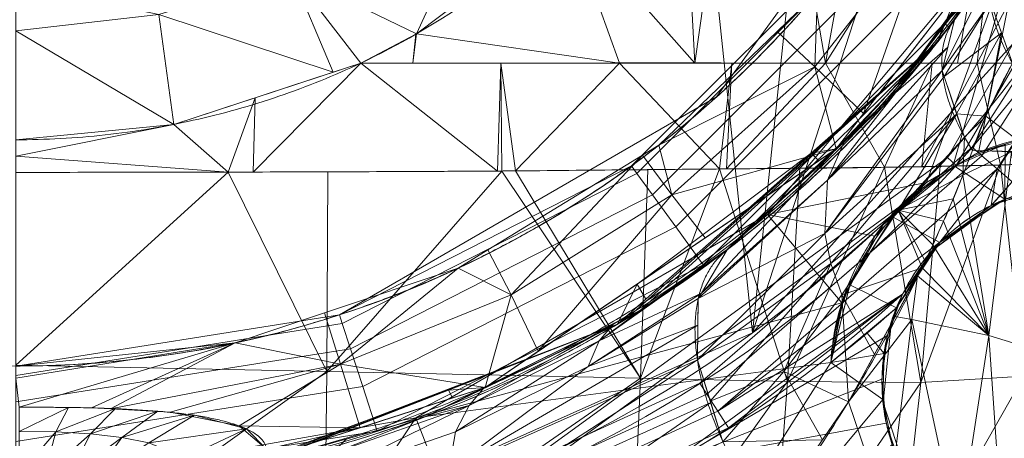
# Model space of a CAD drawing. Header units: millimetres. Extents: x -71 to 71, y -145 to 145.
# Tile 68 of 256: x 0 to 48, y -54 to -34. Entities that reach past the tile are written whole.
import ezdxf

# ---------------------------------------------------------------- set-up
doc = ezdxf.new("R2010")
doc.units = ezdxf.units.MM
doc.layers.add('1', color=7, linetype='CONTINUOUS')

msp = doc.modelspace()

# ---------------------------------------------------------------- linework, layer by layer
at = {"layer": '1', "color": 163, "linetype": 'Continuous', "lineweight": 13, "extrusion": (-5.23961e-15, 1.15648e-14, -1)}
for centre, radius in [((0, 0, 144.005), 61.018), ((0, 0, 124.37), 56.395)]:
    msp.add_circle(centre, radius, dxfattribs=at)
at = {"layer": '1', "color": 163, "linetype": 'Continuous', "lineweight": 13}
for centre, radius in [((0, 0, -145), 60.443), ((0, 0, -118.371), 50.5)]:
    msp.add_circle(centre, radius, dxfattribs=at)
for centre, radius, start, end in [((0, 0, -142.505), 63.564, 317.72131, 350.37915), ((51.265, -51.265, -124.5), 12, 94.4838, 120), ((51.265, -51.265, -124.5), 12, 120, 175.5162), ((0, 0, -142.505), 63.564, 227.72131, 312.27869)]:
    msp.add_arc(centre, radius, start, end, dxfattribs=at)
at = {"layer": '1', "color": 163, "linetype": 'Continuous', "lineweight": 13, "extrusion": (-5.23961e-15, 1.15648e-14, -1)}
msp.add_arc((-51.265, -51.265, 124.5), 9.5, 22.1111, 67.8889, dxfattribs=at)
at = {"layer": '1', "color": 163, "linetype": 'Continuous', "lineweight": 13, "extrusion": (0, 0, -1)}
msp.add_arc((0, 0, 124.5), 63.855, 228.31729, 232.01265, dxfattribs=at)
at = {"layer": '1', "color": 163, "linetype": 'Continuous', "lineweight": 13}
msp.add_rational_spline([(24.097, 44.38, -76), (37.72, 36.983, -76), (51.026, 22.319, -76), (52.762, 2.594, -76), (45.13, -27.456, -76), (34.192, -43.962, -76), (15.502, -50.5, -76), (0, -50.5, -76)], [0.558861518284, 0.558861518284, 0.542329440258, 0.558861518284, 0.558861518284, 0.542329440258, 0.558861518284, 0.558861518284], degree=4, knots=[0, 0, 0, 0, 0, 0.5, 0.5, 0.5, 1, 1, 1, 1, 1], dxfattribs=at)
for points, knots in [([(7.623, 37.268, 57.074), (8.624, 37.075, 57.081), (10.612, 36.612, 57.097), (14.504, 35.385, 57.138), (19.169, 33.293, 57.208), (23.457, 30.508, 57.267), (26.296, 28.137, 57.297), (27.773, 26.73, 57.304), (28.748, 25.722, 57.304), (29.691, 24.684, 57.301), (30.997, 23.117, 57.29), (32.569, 20.949, 57.255), (34.162, 18.336, 57.168), (35.3, 16.055, 57.065), (36.08, 14.172, 56.977), (36.604, 12.737, 56.905), (37.073, 11.283, 56.823), (37.486, 9.813, 56.739), (37.843, 8.327, 56.655), (38.241, 6.33, 56.548), (38.584, 3.804, 56.434), (38.702, 1.512, 56.364), (38.7, -0.017, 56.334), (38.683, -0.781, 56.322), (38.662, -1.418, 56.313), (38.64, -1.927, 56.307), (38.625, -2.245, 56.303), (38.562, -3.391, 56.293), (38.36, -5.421, 56.314), (37.843, -8.371, 56.446), (37.12, -11.337, 56.677), (36.185, -14.232, 57.013), (35.226, -16.566, 57.386), (34.361, -18.382, 57.727), (33.667, -19.717, 58), (32.926, -21.023, 58.292), (31.874, -22.721, 58.702), (29.868, -25.575, 59.469), (26.547, -29.275, 60.659), (21.912, -33.043, 62.069), (18.445, -35.044, 62.91), (16.633, -35.9, 63.286)], [0, 0, 0, 0, 0.03125, 0.0625, 0.125, 0.1875, 0.21875, 0.238281, 0.25, 0.261719, 0.28125, 0.3125, 0.34375, 0.375, 0.390625, 0.40625, 0.421875, 0.4375, 0.453125, 0.46875, 0.5, 0.53125, 0.539062, 0.546875, 0.554688, 0.558594, 0.5625, 0.564453, 0.59375, 0.625, 0.65625, 0.6875, 0.71875, 0.734375, 0.75, 0.765625, 0.78125, 0.8125, 0.875, 0.9375, 1, 1, 1, 1]), ([(56.009, 7.431, -40.188), (56.48, 3.879, -40.185), (56.609, 0.339, -40.185), (56.211, -6.716, -40.187), (55.674, -10.264, -40.19), (53.944, -17.175, -40.2), (52.766, -20.507, -40.206), (49.795, -26.93, -40.223), (47.978, -30.049, -40.233), (43.844, -35.813, -40.256), (41.525, -38.478, -40.269), (36.383, -43.372, -40.297), (33.546, -45.6, -40.313), (27.598, -49.428, -40.346), (24.459, -51.056, -40.364), (18.004, -53.662, -40.399), (14.728, -54.649, -40.418), (11.446, -55.328, -40.436)], [0, 0, 0, 0, 0.125756, 0.125756, 0.251512, 0.251512, 0.377268, 0.377268, 0.503024, 0.503024, 0.62878, 0.62878, 0.754536, 0.754536, 0.880292, 0.880292, 1, 1, 1, 1]), ([(55.792, 7.399, -43.18), (55.796, 7.37, -43.18), (55.814, 7.234, -43.18), (55.843, 7.006, -43.18), (55.871, 6.777, -43.18), (55.89, 6.616, -43.18), (55.905, 6.491, -43.179), (55.965, 5.967, -43.179), (56.102, 4.627, -43.178), (56.215, 2.927, -43.178), (56.271, 1.247, -43.177), (56.285, 0, -43.177), (56.271, -1.247, -43.177), (56.216, -2.927, -43.178), (56.073, -5.052, -43.178), (55.781, -7.633, -43.18), (55.363, -10.238, -43.182), (54.814, -12.859, -43.186), (54.131, -15.487, -43.189), (53.311, -18.11, -43.194), (52.352, -20.721, -43.199), (51.254, -23.307, -43.205), (50.016, -25.857, -43.212), (48.64, -28.361, -43.22), (47.128, -30.808, -43.228), (45.485, -33.187, -43.238), (43.714, -35.488, -43.248), (41.822, -37.7, -43.258), (39.814, -39.814, -43.269), (37.788, -41.738, -43.281), (36.318, -43.004, -43.289), (34.817, -44.23, -43.297), (33.188, -45.485, -43.306), (30.808, -47.128, -43.32), (28.361, -48.64, -43.333), (25.857, -50.016, -43.347), (23.306, -51.254, -43.361), (20.721, -52.352, -43.376), (18.11, -53.311, -43.39), (15.487, -54.131, -43.405), (13.327, -54.692, -43.417), (12.046, -54.978, -43.424), (11.64, -55.064, -43.427)], [0, 0, 0, 0, 0.001087, 0.005202, 0.008675, 0.009832, 0.011376, 0.013433, 0.029895, 0.062819, 0.07928, 0.095742, 0.112204, 0.128666, 0.161589, 0.194512, 0.227436, 0.260359, 0.293283, 0.326206, 0.35913, 0.392053, 0.424977, 0.4579, 0.490824, 0.523747, 0.556671, 0.589594, 0.622518, 0.655441, 0.684249, 0.688365, 0.721288, 0.754212, 0.787135, 0.820059, 0.852982, 0.885906, 0.918829, 0.951753, 0.984676, 1, 1, 1, 1]), ([(34.307, -44.892, -15.691), (35.365, -44.083, -14.694), (36.882, -42.837, -13.153), (38.787, -41.099, -11.052), (39.934, -39.978, -9.729), (40.826, -39.061, -8.666), (41.702, -38.131, -7.601), (42.556, -37.174, -6.542), (43.397, -36.184, -5.504), (43.918, -35.548, -4.868), (44.334, -35.027, -4.371), (44.748, -34.497, -3.882), (45.059, -34.089, -3.527), (45.267, -33.811, -3.298)], [0, 0, 0, 0, 0.25, 0.375, 0.5, 0.5625, 0.625, 0.75, 0.8125, 0.875, 0.90625, 0.9375, 1, 1, 1, 1]), ([(48.056, -35.9, 6.425), (47.992, -36.038, 6.365), (47.919, -36.158, 6.291), (47.777, -36.428, 6.159), (47.703, -36.569, 6.092), (47.479, -37.004, 5.893), (47.326, -37.308, 5.765), (46.849, -38.292, 5.386), (46.502, -39, 5.146), (46.126, -40.12, 4.862)], [0, 0, 0, 0, 0.119073, 0.119073, 0.24492, 0.24492, 0.496613, 0.496613, 1, 1, 1, 1]), ([(46.42, -40.206, -124.457), (47.042, -39.943, -124.463), (47.68, -39.737, -124.469), (48.983, -39.435, -124.483), (49.653, -39.339, -124.491), (50.327, -39.302, -124.5)], [0, 0, 0, 0, 0.5, 0.5, 1, 1, 1, 1]), ([(46.126, -40.12, 4.862), (46.804, -40.133, 5.591), (48.054, -40.161, 7.146), (49.576, -40.207, 9.723), (50.659, -40.252, 12.379), (51.154, -40.285, 14.311), (51.374, -40.306, 15.535), (51.467, -40.319, 16.15), (51.579, -40.342, 17.139), (51.625, -40.362, 17.947), (51.635, -40.378, 18.568), (51.637, -40.384, 18.817), (51.639, -40.382, 19.252), (51.642, -40.388, 19.874), (51.645, -40.396, 20.621), (51.647, -40.406, 21.243), (51.649, -40.428, 22.486), (51.651, -40.463, 24.476), (51.646, -40.514, 27.337), (51.638, -40.549, 29.576), (51.632, -40.563, 30.882), (51.63, -40.566, 31.224), (51.629, -40.567, 31.349), (51.628, -40.572, 31.535), (51.621, -40.589, 31.939), (51.594, -40.61, 32.56), (51.482, -40.656, 34.048), (51.21, -40.695, 35.772), (50.747, -40.715, 37.58), (50.449, -40.718, 38.53), (50.203, -40.717, 39.235), (49.985, -40.721, 39.817), (49.606, -40.734, 40.737), (49.081, -40.757, 41.866), (48.376, -40.782, 43.181), (47.338, -40.816, 44.881), (45.879, -40.854, 46.899), (43.903, -40.894, 49.142), (41.743, -40.927, 51.206), (38.656, -40.963, 53.724), (34.482, -40.999, 56.45), (30.02, -41.037, 58.669), (26.331, -41.074, 60.166), (23.513, -41.103, 61.156), (20.655, -41.118, 62.022), (16.799, -41.135, 63.013), (11.908, -41.15, 63.952), (5.971, -41.163, 64.625), (1.99, -41.166, 64.774), (0, -41.166, 64.774)], [0, 0, 0, 0, 0.03125, 0.0625, 0.09375, 0.121094, 0.125, 0.132812, 0.140625, 0.15625, 0.158203, 0.160156, 0.164062, 0.171875, 0.179688, 0.1875, 0.191406, 0.21875, 0.25, 0.28125, 0.289062, 0.291016, 0.291992, 0.292969, 0.296875, 0.304688, 0.3125, 0.34375, 0.359375, 0.371094, 0.375, 0.382812, 0.390625, 0.40625, 0.421875, 0.4375, 0.46875, 0.5, 0.53125, 0.5625, 0.625, 0.6875, 0.71875, 0.75, 0.78125, 0.8125, 0.875, 0.9375, 1, 1, 1, 1]), ([(39.302, -50.327, -124.5), (39.349, -49.477, -124.489), (39.487, -48.645, -124.479), (39.828, -47.423, -124.466), (39.965, -47.018, -124.463), (40.279, -46.233, -124.456), (40.456, -45.852, -124.453), (40.85, -45.111, -124.448), (41.067, -44.751, -124.446), (41.54, -44.054, -124.442), (41.798, -43.714, -124.441), (42.624, -42.745, -124.439), (43.238, -42.165, -124.439), (43.917, -41.652, -124.442)], [0, 0, 0, 0, 0.25, 0.25, 0.375, 0.375, 0.5, 0.5, 0.625, 0.625, 0.75, 0.75, 1, 1, 1, 1]), ([(47.03, -42.762, -142.505), (47.534, -42.511, -142.502), (48.052, -42.308, -142.497), (48.851, -42.073, -142.489), (49.121, -42.006, -142.486), (49.667, -41.896, -142.48), (49.945, -41.853, -142.477), (50.783, -41.761, -142.467), (51.339, -41.749, -142.46), (52.17, -41.804, -142.448), (52.446, -41.835, -142.444), (52.998, -41.92, -142.435), (53.275, -41.976, -142.431), (54.091, -42.178, -142.417), (54.616, -42.359, -142.408), (55.378, -42.697, -142.394), (55.627, -42.821, -142.389), (56.116, -43.092, -142.38), (56.357, -43.24, -142.375), (57.052, -43.71, -142.36), (57.482, -44.061, -142.35), (58.081, -44.641, -142.336), (58.272, -44.844, -142.331), (58.638, -45.268, -142.322), (58.813, -45.49, -142.317), (59.302, -46.169, -142.303), (59.586, -46.647, -142.294), (60.068, -47.649, -142.276), (60.268, -48.18, -142.268), (60.567, -49.254, -142.252), (60.668, -49.8, -142.245), (60.775, -50.908, -142.231), (60.779, -51.475, -142.224), (60.69, -52.585, -142.213), (60.597, -53.133, -142.208), (60.314, -54.212, -142.199), (60.122, -54.745, -142.195), (59.656, -55.755, -142.189), (59.38, -56.237, -142.187), (58.901, -56.924, -142.185), (58.73, -57.149, -142.184), (58.37, -57.578, -142.183), (58.182, -57.784, -142.183), (57.592, -58.374, -142.183), (57.167, -58.731, -142.184), (56.479, -59.212, -142.186), (56.241, -59.363, -142.187), (55.756, -59.642, -142.189), (55.508, -59.77, -142.191), (54.752, -60.12, -142.195), (54.229, -60.308, -142.199), (53.416, -60.523, -142.206), (53.141, -60.582, -142.208), (52.59, -60.677, -142.213), (52.314, -60.711, -142.216), (51.484, -60.779, -142.224), (50.928, -60.776, -142.231), (49.809, -60.67, -142.244), (49.259, -60.568, -142.252), (48.189, -60.271, -142.268), (47.667, -60.076, -142.276), (46.652, -59.589, -142.294), (46.174, -59.305, -142.303), (45.498, -58.819, -142.317), (45.279, -58.647, -142.321), (44.857, -58.284, -142.331), (44.652, -58.091, -142.336), (44.064, -57.487, -142.35), (43.713, -57.056, -142.36), (43.246, -56.366, -142.374), (43.1, -56.13, -142.379), (42.829, -55.642, -142.389), (42.702, -55.389, -142.394), (42.36, -54.622, -142.408), (42.18, -54.096, -142.417), (41.979, -53.287, -142.431), (41.923, -53.015, -142.435), (41.837, -52.462, -142.443), (41.805, -52.181, -142.448), (41.749, -51.344, -142.46), (41.761, -50.789, -142.467), (41.851, -49.96, -142.477), (41.894, -49.684, -142.48), (42.003, -49.135, -142.486), (42.07, -48.86, -142.489), (42.307, -48.054, -142.497), (42.511, -47.534, -142.502), (42.762, -47.03, -142.505)], [0, 0, 0, 0, 0.03125, 0.03125, 0.046875, 0.046875, 0.0625, 0.0625, 0.09375, 0.09375, 0.109375, 0.109375, 0.125, 0.125, 0.15625, 0.15625, 0.171875, 0.171875, 0.1875, 0.1875, 0.21875, 0.21875, 0.234375, 0.234375, 0.25, 0.25, 0.28125, 0.28125, 0.3125, 0.3125, 0.34375, 0.34375, 0.375, 0.375, 0.40625, 0.40625, 0.4375, 0.4375, 0.46875, 0.46875, 0.484375, 0.484375, 0.5, 0.5, 0.53125, 0.53125, 0.546875, 0.546875, 0.5625, 0.5625, 0.59375, 0.59375, 0.609375, 0.609375, 0.625, 0.625, 0.65625, 0.65625, 0.6875, 0.6875, 0.71875, 0.71875, 0.75, 0.75, 0.765625, 0.765625, 0.78125, 0.78125, 0.8125, 0.8125, 0.828125, 0.828125, 0.84375, 0.84375, 0.875, 0.875, 0.890625, 0.890625, 0.90625, 0.90625, 0.9375, 0.9375, 0.953125, 0.953125, 0.96875, 0.96875, 1, 1, 1, 1]), ([(44.585, -58.02, -124.663), (45.197, -58.625, -124.678), (45.875, -59.135, -124.692), (46.991, -59.76, -124.712), (47.382, -59.946, -124.719), (48.175, -60.259, -124.732), (48.579, -60.387, -124.738), (49.403, -60.591, -124.75), (49.823, -60.665, -124.756), (50.678, -60.757, -124.766), (51.104, -60.773, -124.771), (51.953, -60.75, -124.781), (52.375, -60.71, -124.785), (53.216, -60.572, -124.793), (53.638, -60.474, -124.796), (54.861, -60.1, -124.806), (55.632, -59.746, -124.81), (57.084, -58.824, -124.816), (57.734, -58.275, -124.817), (58.592, -57.328, -124.816), (58.86, -56.988, -124.815), (59.342, -56.284, -124.813), (59.558, -55.919, -124.811), (59.94, -55.161, -124.807), (60.106, -54.769, -124.805), (60.386, -53.956, -124.799), (60.498, -53.543, -124.796), (60.664, -52.711, -124.788), (60.719, -52.29, -124.784), (60.773, -51.44, -124.775), (60.771, -51.007, -124.77), (60.679, -49.731, -124.755), (60.506, -48.9, -124.743), (59.932, -47.28, -124.718), (59.541, -46.524, -124.704), (58.81, -45.476, -124.683), (58.539, -45.139, -124.676), (57.96, -44.512, -124.661), (57.652, -44.22, -124.654), (56.999, -43.679, -124.639), (56.653, -43.429, -124.631), (55.924, -42.975, -124.616), (55.546, -42.774, -124.609), (54.772, -42.426, -124.595), (54.374, -42.278, -124.588), (53.558, -42.036, -124.574), (53.136, -41.941, -124.567), (51.871, -41.746, -124.548), (51.022, -41.73, -124.536), (49.743, -41.878, -124.52), (49.321, -41.957, -124.516), (48.494, -42.168, -124.507), (48.088, -42.302, -124.503), (47.689, -42.464, -124.5)], [0, 0, 0, 0, 0.0625, 0.0625, 0.09375, 0.09375, 0.125, 0.125, 0.15625, 0.15625, 0.1875, 0.1875, 0.21875, 0.21875, 0.25, 0.25, 0.3125, 0.3125, 0.375, 0.375, 0.40625, 0.40625, 0.4375, 0.4375, 0.46875, 0.46875, 0.5, 0.5, 0.53125, 0.53125, 0.5625, 0.5625, 0.625, 0.625, 0.6875, 0.6875, 0.71875, 0.71875, 0.75, 0.75, 0.78125, 0.78125, 0.8125, 0.8125, 0.84375, 0.84375, 0.875, 0.875, 0.9375, 0.9375, 0.96875, 0.96875, 1, 1, 1, 1]), ([(45.669, -41.305, 4.476), (45.447, -41.863, 4.275), (45.229, -42.385, 4.06), (44.918, -43.11, 3.747), (44.827, -43.319, 3.653), (44.735, -43.525, 3.559)], [0, 0, 0, 0, 0.705899, 0.705899, 1, 1, 1, 1]), ([(47.03, -42.762, -142.505), (46.567, -42.992, -142.508), (46.13, -43.257, -142.527), (45.303, -43.852, -142.557), (44.912, -44.183, -142.569), (44.182, -44.913, -142.569), (43.852, -45.303, -142.557), (43.257, -46.13, -142.527), (42.992, -46.567, -142.508), (42.762, -47.03, -142.505)], [0, 0, 0, 0, 0.25, 0.25, 0.5, 0.5, 0.75, 0.75, 1, 1, 1, 1]), ([(44.735, -43.526, 3.558), (44.441, -44.189, 3.253), (44.146, -44.82, 2.936), (43.797, -45.552, 2.554), (43.747, -45.658, 2.499), (43.696, -45.762, 2.443)], [0, 0, 0, 0, 0.855111, 0.855111, 1, 1, 1, 1]), ([(10.889, -55.441, -30.021), (12.661, -55.093, -29.427), (14.388, -54.665, -28.712), (18.378, -53.482, -26.807), (20.605, -52.661, -25.537), (23.816, -51.248, -23.538), (24.869, -50.746, -22.854), (26.414, -49.949, -21.828), (26.924, -49.676, -21.485), (27.681, -49.256, -20.973), (27.932, -49.114, -20.803), (28.307, -48.898, -20.548), (28.431, -48.825, -20.463), (28.68, -48.68, -20.293), (28.804, -48.607, -20.207), (30.849, -47.388, -18.772), (32.63, -46.174, -17.274), (34.307, -44.892, -15.691)], [0, 0, 0, 0, 0.195541, 0.195541, 0.465831, 0.465831, 0.600976, 0.600976, 0.668548, 0.668548, 0.702335, 0.702335, 0.719228, 0.719228, 0.736121, 0.736121, 1, 1, 1, 1]), ([(43.696, -45.763, 2.443), (42.964, -47.279, 1.637), (42.221, -48.663, 0.796), (39.834, -52.864, -1.87), (38.133, -55.447, -3.718), (36.281, -57.857, -5.493)], [0, 0, 0, 0, 0.318648, 0.318648, 1, 1, 1, 1]), ([(42.464, -47.689, -124.5), (42.11, -48.56, -124.507), (41.892, -49.46, -124.517), (41.784, -50.623, -124.531), (41.771, -50.858, -124.534), (41.763, -51.325, -124.54), (41.767, -51.558, -124.544), (41.805, -52.253, -124.553), (41.865, -52.713, -124.56), (42.051, -53.623, -124.575), (42.179, -54.078, -124.583), (42.498, -54.953, -124.598), (42.688, -55.376, -124.606), (43.129, -56.191, -124.622), (43.381, -56.585, -124.63), (43.943, -57.337, -124.646), (44.251, -57.689, -124.655), (44.585, -58.02, -124.663)], [0, 0, 0, 0, 0.25, 0.25, 0.3125, 0.3125, 0.375, 0.375, 0.5, 0.5, 0.625, 0.625, 0.75, 0.75, 0.875, 0.875, 1, 1, 1, 1]), ([(0.158, -52.484, -61.036), (0.561, -52.483, -61.036), (0.962, -52.483, -61.009), (1.764, -52.486, -60.898), (2.158, -52.49, -60.815), (2.933, -52.5, -60.599), (3.314, -52.507, -60.466), (3.88, -52.521, -60.228), (4.067, -52.527, -60.142), (4.439, -52.539, -59.958), (4.624, -52.545, -59.859), (5.533, -52.581, -59.341), (6.21, -52.62, -58.845), (7.007, -52.686, -58.13), (7.163, -52.7, -57.983), (7.472, -52.73, -57.678), (7.624, -52.745, -57.52), (8.068, -52.796, -57.039), (8.347, -52.832, -56.706), (8.879, -52.913, -56.015), (9.13, -52.956, -55.657), (9.487, -53.028, -55.102), (9.603, -53.053, -54.914), (9.828, -53.104, -54.53), (9.938, -53.131, -54.335), (10.467, -53.27, -53.346), (10.823, -53.393, -52.53), (11.269, -53.6, -51.249), (11.402, -53.672, -50.812), (11.638, -53.825, -49.915), (11.739, -53.905, -49.455), (11.904, -54.069, -48.526), (11.967, -54.154, -48.057), (12.055, -54.329, -47.101), (12.08, -54.419, -46.614), (12.081, -54.511, -46.117)], [0, 0, 0, 0, 0.0625, 0.0625, 0.125, 0.125, 0.1875, 0.1875, 0.21875, 0.21875, 0.25, 0.25, 0.375, 0.375, 0.40625, 0.40625, 0.4375, 0.4375, 0.5, 0.5, 0.5625, 0.5625, 0.59375, 0.59375, 0.625, 0.625, 0.75, 0.75, 0.8125, 0.8125, 0.875, 0.875, 0.9375, 0.9375, 1, 1, 1, 1])]:
    msp.add_open_spline(points, degree=3, knots=knots, dxfattribs=at)
for points in [[(53.789, -17.288, -15.8), (52.037, -22.731, -15.781), (46.878, -33.087, -15.745), (38.848, -41.416, -15.709), (34.306, -44.89, -15.691)], [(47.468, -30.643, -0.806), (47.269, -30.952, -0.157), (46.98, -31.659, 1.166), (46.933, -32.943, 3.116), (47.285, -34.385, 4.917), (47.765, -35.396, 5.956), (48.056, -35.9, 6.425)], [(16.633, -35.9, 63.285), (15.993, -36.202, 63.417), (14.693, -36.771, 63.667), (12.692, -37.517, 63.992), (10.646, -38.153, 64.269), (8.562, -38.677, 64.496), (6.448, -39.087, 64.673), (4.312, -39.381, 64.799), (2.16, -39.557, 64.875), (0.72, -39.596, 64.892), (0, -39.596, 64.892)], [(16.633, -35.9, 63.286), (17.683, -35.9, 63.063), (19.774, -35.9, 62.575), (22.875, -35.899, 61.707), (25.933, -35.897, 60.696), (28.936, -35.897, 59.531), (31.872, -35.896, 58.208), (34.73, -35.897, 56.721), (37.489, -35.899, 55.056), (40.126, -35.9, 53.206), (42.615, -35.899, 51.159), (44.918, -35.897, 48.905), (46.999, -35.899, 46.441), (48.807, -35.901, 43.772), (50.288, -35.898, 40.905), (51.395, -35.897, 37.875), (52.077, -35.899, 34.719), (52.232, -35.9, 32.573), (52.232, -35.9, 31.5)], [(46.42, -40.206, -124.457), (45.586, -40.688, -124.452), (44.751, -41.17, -124.447), (43.917, -41.652, -124.442)], [(45.265, -40.873, -124.5), (45.652, -40.65, -124.5), (46.037, -40.427, -124.486), (46.42, -40.206, -124.457)], [(46.126, -40.12, 4.862), (45.971, -40.536, 4.741), (45.82, -40.929, 4.612), (45.67, -41.305, 4.476)], [(43.917, -41.652, -124.442), (44.364, -41.393, -124.48), (44.813, -41.134, -124.5), (45.265, -40.873, -124.5)]]:
    msp.add_open_spline(points, degree=3, dxfattribs=at)
for points, weights in [([(45.267, -33.811, -3.298), (43.597, -36.046, 1.714), (46.126, -40.121, 4.862)], [1.00000025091, 0.90220915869, 0.999996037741]), ([(34.307, -44.892, -15.691), (29.499, -48.566, -5.9), (36.281, -57.857, -5.493)], [1, 0.721649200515, 1]), ([(0.2, -61.584, -51.952), (0.17, -54.146, -53.601), (0.158, -52.484, -61.036)], [1, 0.843854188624, 1])]:
    msp.add_rational_spline(points, weights, degree=2, dxfattribs=at)
for points in [[(24.585, 55.218, -145), (-35.528, -48.9, -145), (-52.345, -30.222, -145), (-60.112, -6.318, -145)], [(-12.567, -59.123, -145), (-35.528, -48.9, -145), (24.585, 55.218, -145)], [(24.585, 55.218, -145), (35.528, -48.9, -145), (12.567, -59.123, -145), (-12.567, -59.123, -145)], [(35.528, -48.9, -145), (24.585, 55.218, -145), (44.918, 40.445, -145)], [(35.528, -48.9, -145), (44.918, 40.445, -145), (57.485, 18.678, -145)], [(57.485, 18.678, -145), (60.112, -6.318, -145), (52.345, -30.222, -145), (35.528, -48.9, -145)], [(32.013, -22.47, 58.647), (32.741, -35.898, 57.426), (35.588, -15.784, 57.24)], [(35.588, -15.784, 57.24), (32.741, -35.898, 57.426), (39.037, -35.9, 53.956)], [(39.037, -35.9, 53.956), (42.201, -18.582, 53.082), (35.588, -15.784, 57.24)], [(47.953, -21.743, 47.47), (42.201, -18.582, 53.082), (39.037, -35.9, 53.956)], [(58.032, -18.856, -144.005), (45.345, -40.829, -144.005), (44.918, -40.445, -145), (57.485, -18.678, -145)], [(33.791, -37.529, -76), (33.791, -37.529, -118.371), (46.134, -20.54, -118.371), (46.134, -20.54, -76)], [(39.037, -35.9, 53.956), (45.409, -35.899, 48.047), (47.953, -21.743, 47.47)], [(47.953, -21.743, 47.47), (45.409, -35.899, 48.047), (46.361, -35.898, 47.164)], [(52.079, -24.99, 39.953), (47.953, -21.743, 47.47), (46.361, -35.898, 47.164)], [(32.741, -35.898, 57.426), (32.013, -22.47, 58.647), (26.619, -28.99, 60.596)], [(24.067, -24.184, 62.407), (13.295, -31.573, 64.68), (19.323, -34.49, 62.683)], [(19.323, -34.49, 62.683), (26.619, -28.99, 60.596), (24.067, -24.184, 62.407)], [(46.361, -35.898, 47.164), (50.255, -35.897, 40.528), (52.079, -24.99, 39.953)], [(55.504, -25.348, -144.005), (56.066, -25.604, -143.251), (46.581, -40.363, -143.251), (46.114, -39.958, -144.005)], [(56.948, -26.007, -142.68), (47.314, -40.998, -142.68), (46.581, -40.363, -143.251), (56.066, -25.604, -143.251)], [(48.038, -41.625, -142.505), (47.314, -40.998, -142.68), (56.948, -26.007, -142.68), (57.82, -26.405, -142.505)], [(43.917, -41.652, -124.442), (48.84, -28.198, -124.37), (36.25, -43.201, -124.37)], [(48.84, -28.198, -124.37), (43.917, -41.652, -124.442), (45.168, -40.929, -124.449)], [(45.168, -40.929, -124.449), (46.42, -40.206, -124.457), (48.84, -28.198, -124.37)], [(48.84, -28.198, -124.37), (46.42, -40.206, -124.457), (49.578, -39.368, -124.49)], [(44.208, -28.838, -59.57), (38.52, -36.088, -59.587), (38.663, -32.487, -76)], [(40.88, -38.329, -43.263), (38.52, -36.088, -59.587), (44.208, -28.838, -59.57)], [(44.208, -28.838, -59.57), (46.901, -30.565, -43.23), (40.88, -38.329, -43.263)], [(29.11, -35.897, 59.427), (26.619, -28.99, 60.596), (19.323, -34.49, 62.683)], [(29.11, -35.897, 59.427), (32.741, -35.898, 57.426), (26.619, -28.99, 60.596)], [(40.855, -29.683, -118.371), (29.683, -40.855, -118.371), (29.946, -41.217, -120.643), (41.217, -29.946, -120.643)], [(46.571, -31.99, -40.241), (47.718, -29.909, -15.755), (44.75, -33.977, -15.739)], [(41.217, -29.946, -120.643), (29.946, -41.217, -120.643), (30.694, -42.247, -122.576), (42.247, -30.694, -122.576)], [(42.247, -30.694, -122.576), (30.694, -42.247, -122.576), (31.818, -43.793, -123.883), (43.793, -31.818, -123.883)], [(44.671, -36.265, 0.875), (45.267, -33.811, -3.298), (47.468, -30.643, -0.806)], [(47.468, -30.643, -0.806), (46.999, -32.969, 3.091), (44.671, -36.265, 0.875)], [(15.305, -36.335, 63.475), (13.295, -31.573, 64.68), (6.893, -33.567, 65.523)], [(13.295, -31.573, 64.68), (15.305, -36.335, 63.475), (16.633, -35.9, 63.285)], [(16.633, -35.9, 63.285), (19.323, -34.49, 62.683), (13.295, -31.573, 64.68)], [(0, -32.114, 66.727), (0, -34.354, 66.178), (6.893, -33.567, 65.523)], [(43.793, -31.818, -123.883), (31.818, -43.793, -123.883), (33.148, -45.625, -124.37), (45.625, -33.148, -124.37)], [(44.75, -33.977, -15.739), (44.986, -34.149, -40.249), (46.571, -31.99, -40.241)], [(38.52, -36.088, -59.587), (36.705, -34.372, -76), (38.663, -32.487, -76)], [(39.558, -40.034, -43.271), (45.388, -32.516, -43.238), (44.461, -34.864, -40.252)], [(42.414, -37.327, -6.718), (41.84, -37.966, -15.724), (45.978, -32.295, -15.746)], [(45.978, -32.295, -15.746), (45.267, -33.811, -3.298), (42.414, -37.327, -6.718)], [(45.388, -32.516, -43.238), (45.892, -32.916, -40.244), (44.461, -34.864, -40.252)], [(45.978, -32.295, -15.746), (46.204, -32.462, -2.237), (45.267, -33.811, -3.298)], [(46.999, -32.969, 3.091), (44.767, -36.551, 1.184), (44.671, -36.265, 0.875)], [(44.767, -36.551, 1.184), (46.999, -32.969, 3.091), (47.532, -34.448, 4.773)], [(49.214, -33.205, 7.554), (48.056, -35.9, 6.425), (46.999, -32.969, 3.091)], [(7.625, -38.854, 64.572), (6.893, -33.567, 65.523), (0, -34.354, 66.178)], [(6.893, -33.567, 65.523), (7.625, -38.854, 64.572), (15.305, -36.335, 63.475)], [(44.75, -33.977, -15.739), (41.84, -37.966, -15.724), (44.461, -34.864, -40.252)], [(42.414, -37.327, -6.718), (45.267, -33.811, -3.298), (44.946, -35.131, -1.052)], [(44.461, -34.864, -40.252), (44.986, -34.149, -40.249), (44.75, -33.977, -15.739)], [(0, -34.354, 66.178), (0, -39.596, 64.892), (7.625, -38.854, 64.572)], [(19.136, -35.899, 62.511), (19.29, -34.508, 62.69), (16.633, -35.9, 63.286)], [(19.323, -34.49, 62.683), (19.136, -35.899, 62.511), (29.11, -35.897, 59.427)], [(19.323, -34.49, 62.683), (19.29, -34.508, 62.69), (19.136, -35.899, 62.511)], [(31.004, -39.862, -76), (36.705, -34.372, -76), (38.52, -36.088, -59.587)], [(47.532, -34.448, 4.773), (45.366, -38.34, 3.115), (44.767, -36.551, 1.184)], [(46.778, -38.456, 5.343), (45.366, -38.34, 3.115), (47.532, -34.448, 4.773)], [(47.532, -34.448, 4.773), (48.056, -35.9, 6.425), (46.778, -38.456, 5.343)], [(29.637, -48.042, -19.566), (29.572, -47.989, -40.335), (44.461, -34.864, -40.252)], [(44.461, -34.864, -40.252), (30.115, -47.805, -19.255), (29.637, -48.042, -19.566)], [(34.306, -44.89, -15.691), (30.115, -47.805, -19.255), (44.461, -34.864, -40.252)], [(44.461, -34.864, -40.252), (41.84, -37.966, -15.724), (34.306, -44.89, -15.691)], [(44.461, -34.864, -40.252), (38.356, -40.245, -40.286), (39.558, -40.034, -43.271)], [(44.946, -35.131, -1.052), (39.145, -41.547, -6.481), (42.414, -37.327, -6.718)], [(39.145, -41.547, -6.481), (44.946, -35.131, -1.052), (44.671, -36.265, 0.875)], [(11.449, -41.149, 63.84), (23.229, -41.104, 61.204), (16.633, -35.9, 63.285)], [(16.633, -35.9, 63.285), (11.541, -37.569, 64.012), (11.449, -41.149, 63.84)], [(23.229, -41.104, 61.204), (23.38, -35.898, 61.199), (16.633, -35.9, 63.285)], [(23.38, -35.898, 61.199), (23.229, -41.104, 61.204), (23.439, -41.103, 61.158)], [(29.11, -35.897, 59.427), (23.38, -35.898, 61.199), (24.09, -41.097, 60.942)], [(23.439, -41.103, 61.158), (24.09, -41.097, 60.942), (23.38, -35.898, 61.199)], [(29.11, -35.897, 59.427), (24.09, -41.097, 60.942), (33.938, -41.004, 56.624)], [(33.938, -41.004, 56.624), (34.525, -35.898, 56.443), (29.11, -35.897, 59.427)], [(33.938, -41.004, 56.624), (34.276, -41, 56.386), (34.525, -35.898, 56.443)], [(39.037, -35.9, 53.956), (34.525, -35.898, 56.443), (34.276, -41, 56.386)], [(34.276, -41, 56.386), (41.889, -40.924, 51.024), (39.037, -35.9, 53.956)], [(41.889, -40.924, 51.024), (44.186, -35.899, 49.182), (39.037, -35.9, 53.956)], [(41.889, -40.924, 51.024), (43.694, -40.887, 48.955), (44.186, -35.899, 49.182)], [(43.694, -40.887, 48.955), (47.473, -40.811, 44.624), (46.361, -35.898, 47.164)], [(46.361, -35.898, 47.164), (44.186, -35.899, 49.182), (43.694, -40.887, 48.955)], [(50.642, -35.897, 39.869), (46.361, -35.898, 47.164), (47.473, -40.811, 44.624)], [(49.072, -40.201, 9.444), (46.778, -38.456, 5.343), (48.056, -35.9, 6.425)], [(47.473, -40.811, 44.624), (50.059, -40.733, 38.876), (50.642, -35.897, 39.869)], [(38.52, -36.088, -59.587), (31.637, -42.253, -59.607), (31.004, -39.862, -76)], [(31.637, -42.253, -59.607), (38.52, -36.088, -59.587), (39.558, -40.034, -43.271)], [(38.52, -36.088, -59.587), (40.88, -38.329, -43.263), (39.558, -40.034, -43.271)], [(44.671, -36.265, 0.875), (39.002, -44.105, -3.667), (39.145, -41.547, -6.481)], [(44.671, -36.265, 0.875), (44.767, -36.551, 1.184), (39.002, -44.105, -3.667)], [(39.002, -44.105, -3.667), (44.767, -36.551, 1.184), (45.367, -38.34, 3.115)], [(42.414, -37.327, -6.718), (34.307, -44.892, -15.691), (41.84, -37.966, -15.724)], [(39.145, -41.547, -6.481), (39.995, -39.584, -9.396), (42.414, -37.327, -6.718)], [(11.541, -37.569, 64.012), (7.625, -38.854, 64.572), (10.234, -41.154, 64.112)], [(10.234, -41.154, 64.112), (11.449, -41.149, 63.84), (11.541, -37.569, 64.012)], [(15.605, -48.028, -76), (15.605, -48.028, -118.371), (33.791, -37.529, -118.371), (33.791, -37.529, -76)], [(45.367, -38.34, 3.115), (39.303, -45.565, -2.455), (39.002, -44.105, -3.667)], [(39.303, -45.565, -2.455), (45.367, -38.34, 3.115), (42.552, -42.986, 1.068)], [(42.552, -42.986, 1.068), (45.367, -38.34, 3.115), (45.744, -39.466, 4.33)], [(45.744, -39.466, 4.33), (45.366, -38.34, 3.115), (46.778, -38.456, 5.343)], [(0, -40.381, 64.839), (10.234, -41.154, 64.112), (7.625, -38.854, 64.572)], [(7.625, -38.854, 64.572), (0, -39.596, 64.892), (0, -40.381, 64.839)], [(46.778, -38.456, 5.343), (46.126, -40.12, 4.862), (45.744, -39.466, 4.33)], [(49.072, -40.201, 9.444), (46.126, -40.12, 4.862), (46.778, -38.456, 5.343)], [(31.637, -42.253, -59.607), (30.218, -40.343, -76), (31.004, -39.862, -76)], [(33.063, -46.981, -12.039), (34.307, -44.892, -15.691), (39.995, -39.584, -9.396)], [(39.995, -39.584, -9.396), (39.145, -41.547, -6.481), (33.063, -46.981, -12.039)], [(45.67, -41.305, 4.476), (42.552, -42.986, 1.068), (45.744, -39.466, 4.33)], [(46.42, -40.206, -124.457), (45.265, -40.873, -124.5), (47.708, -39.804, -124.5)], [(47.689, -42.464, -124.5), (47.708, -39.804, -124.5), (45.265, -40.873, -124.5)], [(45.744, -39.466, 4.33), (46.126, -40.12, 4.862), (45.67, -41.305, 4.476)], [(47.708, -39.804, -124.5), (47.721, -39.861, -124.471), (46.42, -40.206, -124.457)], [(23.886, -47.072, -59.63), (22.767, -44.896, -76), (30.218, -40.343, -76)], [(30.218, -40.343, -76), (31.637, -42.253, -59.607), (23.886, -47.072, -59.63)], [(38.356, -40.245, -40.286), (30.371, -47.284, -40.331), (29.956, -46.555, -43.324)], [(29.956, -46.555, -43.324), (38.717, -40.605, -43.275), (38.356, -40.245, -40.286)], [(39.558, -40.034, -43.271), (33.239, -44.325, -43.306), (31.637, -42.253, -59.607)], [(46.114, -39.958, -144.005), (46.581, -40.363, -143.251), (33.323, -51.851, -143.251), (32.989, -51.332, -144.005)], [(38.356, -40.245, -40.286), (38.717, -40.605, -43.275), (39.558, -40.034, -43.271)], [(45.265, -40.873, -124.5), (46.42, -40.206, -124.457), (45.168, -40.929, -124.449), (43.917, -41.652, -124.442)], [(45.67, -41.305, 4.475), (46.126, -40.12, 4.862), (48.01, -40.172, 7.792)], [(45.67, -41.305, 4.475), (48.01, -40.172, 7.792), (46.925, -49.021, 6.071)], [(49.284, -49.75, 11.328), (46.925, -49.021, 6.071), (48.01, -40.172, 7.792)], [(0, -40.381, 64.839), (0, -41.166, 64.774), (10.234, -41.154, 64.112)], [(45.345, -40.829, -144.005), (24.818, -55.743, -144.005), (24.585, -55.218, -145), (44.918, -40.445, -145)], [(47.314, -40.998, -142.68), (33.847, -52.667, -142.68), (33.323, -51.851, -143.251), (46.581, -40.363, -143.251)], [(47.473, -40.811, 44.624), (43.636, -51.285, 45.799), (48.608, -50.985, 37.42)], [(47.473, -40.811, 44.624), (44.565, -40.869, 47.957), (43.636, -51.285, 45.799)], [(48.608, -50.985, 37.42), (49.799, -40.741, 39.453), (47.473, -40.811, 44.624)], [(0, -50.456, 62.699), (14.991, -50.756, 61.742), (10.234, -41.154, 64.112)], [(10.234, -41.154, 64.112), (0, -41.166, 64.774), (0, -50.456, 62.699)], [(14.991, -50.756, 61.742), (15.039, -41.135, 63.037), (10.234, -41.154, 64.112)], [(14.991, -50.756, 61.742), (30.126, -51.087, 56.34), (23.439, -41.103, 61.158)], [(23.439, -41.103, 61.158), (15.039, -41.135, 63.037), (14.991, -50.756, 61.742)], [(29.683, -40.855, -118.371), (15.605, -48.028, -118.371), (15.743, -48.453, -120.643), (29.946, -41.217, -120.643)], [(29.946, -41.217, -120.643), (15.743, -48.453, -120.643), (16.137, -49.665, -122.576), (30.694, -42.247, -122.576)], [(24.09, -41.097, 60.942), (23.439, -41.103, 61.158), (30.126, -51.087, 56.34)], [(30.126, -51.087, 56.34), (30.474, -41.037, 58.143), (24.09, -41.097, 60.942)], [(33.938, -41.004, 56.624), (30.126, -51.087, 56.34), (37.206, -51.244, 51.888)], [(33.938, -41.004, 56.624), (30.474, -41.037, 58.143), (30.126, -51.087, 56.34)], [(44.561, -44.534, -142.569), (33.847, -52.667, -142.68), (47.314, -40.998, -142.68)], [(37.206, -51.244, 51.888), (37.797, -40.965, 53.906), (33.938, -41.004, 56.624)], [(41.889, -40.924, 51.024), (37.206, -51.244, 51.888), (43.636, -51.285, 45.799)], [(41.889, -40.924, 51.024), (37.797, -40.965, 53.906), (37.206, -51.244, 51.888)], [(43.636, -51.285, 45.799), (44.565, -40.869, 47.957), (41.889, -40.924, 51.024)], [(45.265, -40.873, -124.5), (42.277, -43.315, -124.5), (44.548, -44.548, -124.5), (47.689, -42.464, -124.5)], [(42.292, -43.297, -124.5), (45.265, -40.873, -124.5), (43.917, -41.652, -124.442)], [(47.03, -42.762, -142.505), (44.561, -44.534, -142.569), (47.314, -40.998, -142.68)], [(47.314, -40.998, -142.68), (48.038, -41.625, -142.505), (47.03, -42.762, -142.505)], [(47.03, -42.762, -142.505), (48.485, -41.104, -142.505), (49.468, -41.937, -142.483)], [(32.904, -47.247, -11.575), (39.145, -41.547, -6.481), (39.002, -44.105, -3.667)], [(32.904, -47.247, -11.575), (33.063, -46.981, -12.039), (39.145, -41.547, -6.481)], [(36.25, -43.201, -124.37), (41.413, -44.244, -124.443), (43.917, -41.652, -124.442)], [(43.917, -41.652, -124.442), (42.257, -43.271, -124.441), (42.292, -43.297, -124.5)], [(45.67, -41.305, 4.476), (45.201, -42.446, 4.031), (42.552, -42.986, 1.068)], [(46.925, -49.021, 6.071), (45.201, -42.446, 4.031), (45.67, -41.305, 4.475)], [(47.401, -42.587, -142.502), (51.265, -41.765, -142.46), (51.265, -41.765, -124.54)], [(51.265, -41.765, -124.54), (47.689, -42.464, -124.5), (47.401, -42.587, -142.502)], [(30.694, -42.247, -122.576), (16.137, -49.665, -122.576), (16.728, -51.482, -123.883), (31.818, -43.793, -123.883)], [(25.195, -49.788, -43.351), (23.886, -47.072, -59.63), (31.637, -42.253, -59.607)], [(31.637, -42.253, -59.607), (33.239, -44.325, -43.306), (25.195, -49.788, -43.351)], [(45.201, -42.446, 4.031), (44.735, -43.526, 3.558), (42.552, -42.986, 1.068)], [(47.03, -42.762, -142.505), (47.401, -42.587, -124.5), (44.205, -44.909, -124.5)], [(44.735, -43.525, 3.558), (45.201, -42.446, 4.031), (46.925, -49.021, 6.071)], [(47.03, -42.762, -142.505), (47.401, -42.587, -142.502), (47.401, -42.587, -124.5)], [(47.689, -42.464, -124.5), (47.401, -42.587, -124.5), (47.401, -42.587, -142.502)], [(39.824, -47.46, -124.467), (36.25, -43.201, -124.37), (19.288, -52.994, -124.37)], [(36.25, -43.201, -124.37), (39.824, -47.46, -124.467), (41.413, -44.244, -124.443)], [(42.552, -42.986, 1.068), (39.836, -47.071, -1.434), (39.303, -45.565, -2.455)], [(39.836, -47.071, -1.434), (42.552, -42.986, 1.068), (43.696, -45.763, 2.443)], [(42.552, -42.986, 1.068), (43.847, -45.444, 2.607), (43.696, -45.763, 2.443)], [(44.735, -43.526, 3.558), (44.218, -44.662, 3.011), (42.552, -42.986, 1.068)], [(44.218, -44.662, 3.011), (43.847, -45.444, 2.607), (42.552, -42.986, 1.068)], [(44.205, -44.909, -124.5), (44.205, -44.909, -142.565), (47.03, -42.762, -142.505)], [(40.209, -46.6, -124.5), (42.292, -43.297, -124.5), (41.824, -43.694, -124.441)], [(42.464, -47.689, -124.5), (44.548, -44.548, -124.5), (42.277, -43.315, -124.5), (40.218, -46.579, -124.5)], [(42.292, -43.297, -124.5), (42.257, -43.271, -124.441), (41.824, -43.694, -124.441)], [(44.218, -44.662, 3.011), (44.735, -43.525, 3.558), (46.925, -49.021, 6.071)], [(31.818, -43.793, -123.883), (16.728, -51.482, -123.883), (17.427, -53.635, -124.37), (33.148, -45.625, -124.37)], [(39.002, -44.105, -3.667), (32.865, -50.197, -8.625), (32.904, -47.247, -11.575)], [(32.865, -50.197, -8.625), (39.002, -44.105, -3.667), (39.303, -45.565, -2.455)], [(41.824, -43.694, -124.441), (40.219, -46.614, -124.46), (40.209, -46.6, -124.5)], [(33.847, -52.667, -142.68), (44.561, -44.534, -142.569), (42.762, -47.03, -142.505)], [(21.328, -45.775, -76), (22.767, -44.896, -76), (23.886, -47.072, -59.63)], [(28.135, -49.286, -17.98), (34.307, -44.892, -15.691), (33.055, -46.994, -12.016)], [(30.115, -47.805, -19.255), (34.307, -44.892, -15.691), (28.135, -49.286, -17.98)], [(44.205, -44.909, -124.5), (42.464, -47.689, -124.5), (42.762, -47.03, -142.505)], [(42.762, -47.03, -142.505), (44.205, -44.909, -142.565), (44.205, -44.909, -124.5)], [(46.925, -49.021, 6.071), (43.696, -45.762, 2.443), (44.218, -44.662, 3.011)], [(39.303, -45.565, -2.455), (33.486, -52.191, -7.465), (32.865, -50.197, -8.625)], [(37.028, -50.761, -3.934), (33.486, -52.191, -7.465), (39.303, -45.565, -2.455)], [(39.303, -45.565, -2.455), (39.836, -47.071, -1.434), (37.028, -50.761, -3.934)], [(15.654, -50.412, -59.655), (14.878, -47.937, -76), (21.328, -45.775, -76)], [(21.328, -45.775, -76), (23.886, -47.072, -59.63), (15.654, -50.412, -59.655)], [(43.696, -45.763, 2.443), (41.403, -49.937, -0.108), (39.836, -47.071, -1.434)], [(43.478, -46.16, 2.2), (43.696, -45.762, 2.443), (46.925, -49.021, 6.071)], [(43.478, -46.16, 2.2), (43.21, -48.252, 1.707), (42.409, -48.107, 1.011)], [(46.925, -49.021, 6.071), (43.21, -48.252, 1.707), (43.478, -46.16, 2.2)], [(22.632, -51.53, -43.365), (29.956, -46.555, -43.324), (29.011, -48.483, -40.338)], [(33.055, -46.994, -12.016), (27.595, -50.52, -15.776), (28.135, -49.286, -17.98)], [(27.595, -50.52, -15.776), (33.055, -46.994, -12.016), (32.904, -47.247, -11.575)], [(29.956, -46.555, -43.324), (30.371, -47.284, -40.331), (29.011, -48.483, -40.338)], [(40.218, -46.579, -124.5), (39.302, -50.327, -124.5), (42.464, -47.689, -124.5)], [(39.929, -47.142, -124.464), (39.302, -50.327, -124.5), (40.209, -46.6, -124.5)], [(40.209, -46.6, -124.5), (40.219, -46.614, -124.46), (39.929, -47.142, -124.464)], [(15.654, -50.412, -59.655), (23.886, -47.072, -59.63), (22.632, -51.53, -43.365)], [(19.288, -52.994, -124.37), (39.302, -50.327, -124.5), (39.824, -47.46, -124.467)], [(23.886, -47.072, -59.63), (25.195, -49.788, -43.351), (22.632, -51.53, -43.365)], [(27.595, -50.52, -15.776), (32.904, -47.247, -11.575), (32.887, -48.536, -10.286)], [(31.615, -55.144, -142.505), (42.762, -47.03, -142.505), (42.032, -49.03, -142.487)], [(42.762, -47.03, -142.505), (34.365, -53.473, -142.505), (33.847, -52.667, -142.68)], [(40.144, -52.23, -1.508), (37.028, -50.761, -3.934), (39.836, -47.071, -1.434)], [(39.836, -47.071, -1.434), (41.403, -49.937, -0.108), (40.144, -52.23, -1.508)], [(42.23, -48.33, -142.494), (42.762, -47.03, -142.505), (42.464, -47.689, -124.5)], [(10.574, -49.381, -76), (14.878, -47.937, -76), (15.654, -50.412, -59.655)], [(28.135, -49.286, -17.98), (28.848, -48.432, -20.078), (30.115, -47.805, -19.255)], [(41.045, -48.916, -124.5), (41.865, -49.893, -124.522), (42.464, -47.689, -124.5)], [(42.464, -47.689, -124.5), (42.23, -48.33, -124.506), (42.23, -48.33, -142.494)], [(15.605, -48.028, -118.371), (0, -50.5, -118.371), (0, -50.947, -120.643), (15.743, -48.453, -120.643)], [(0, -50.5, -118.371), (15.605, -48.028, -118.371), (15.605, -48.028, -76), (0, -50.5, -76)], [(29.637, -48.042, -19.566), (19.738, -52.94, -25.993), (29.011, -48.483, -40.338)], [(29.011, -48.483, -40.338), (29.572, -47.989, -40.335), (29.637, -48.042, -19.566)], [(40.144, -52.23, -1.508), (42.409, -48.107, 1.011), (43.21, -48.252, 1.707)], [(43.21, -48.252, 1.707), (42.032, -57.765, -1.227), (40.144, -52.23, -1.508)], [(42.23, -48.33, -142.494), (42.23, -48.33, -124.506), (41.817, -52.258, -124.554), (41.817, -52.258, -142.446)], [(45.439, -58.641, 3.018), (42.032, -57.765, -1.227), (43.21, -48.252, 1.707)], [(43.21, -48.252, 1.707), (46.925, -49.021, 6.071), (45.439, -58.641, 3.018)], [(15.743, -48.453, -120.643), (0, -50.947, -120.643), (0, -52.22, -122.576), (16.137, -49.665, -122.576)], [(29.011, -48.483, -40.338), (19.738, -52.94, -25.993), (10.889, -55.441, -30.022)], [(10.889, -55.441, -30.022), (11.169, -55.385, -35.229), (29.011, -48.483, -40.338)], [(11.169, -55.385, -35.229), (11.446, -55.328, -40.436), (29.011, -48.483, -40.338)], [(29.011, -48.483, -40.338), (20.868, -51.657, -40.384), (22.632, -51.53, -43.365)], [(32.887, -48.536, -10.286), (20.878, -55.536, -17.294), (27.595, -50.52, -15.776)], [(20.878, -55.536, -17.294), (32.887, -48.536, -10.286), (32.865, -50.197, -8.625)], [(21.868, -52.401, -21.911), (22.602, -51.523, -24.133), (28.848, -48.432, -20.078)], [(28.848, -48.432, -20.078), (28.135, -49.286, -17.98), (21.868, -52.401, -21.911)], [(21.207, -53.667, -19.538), (21.868, -52.401, -21.911), (28.135, -49.286, -17.98)], [(28.135, -49.286, -17.98), (27.595, -50.52, -15.776), (21.207, -53.667, -19.538)], [(31.615, -55.144, -142.505), (42.032, -49.03, -142.487), (41.766, -51.132, -142.462)], [(41.865, -49.893, -124.522), (41.045, -48.916, -124.5), (39.302, -50.327, -124.5)], [(47.644, -59.502, 8.046), (45.439, -58.641, 3.018), (46.925, -49.021, 6.071)], [(46.925, -49.021, 6.071), (49.284, -49.75, 11.328), (47.644, -59.502, 8.046)], [(0, -51.077, -68.486), (10.574, -49.381, -76), (0.158, -52.484, -61.036)], [(0, -51.077, -68.486), (0, -50.5, -76), (10.574, -49.381, -76)], [(16.137, -49.665, -122.576), (0, -52.22, -122.576), (0, -54.132, -123.883), (16.728, -51.482, -123.883)], [(10.574, -49.381, -76), (3.646, -52.516, -60.326), (0.158, -52.484, -61.036)], [(4.561, -52.567, -59.694), (3.646, -52.516, -60.326), (10.574, -49.381, -76)], [(15.654, -50.412, -59.655), (4.561, -52.567, -59.694), (10.574, -49.381, -76)], [(48.633, -60.254, 17.058), (47.644, -59.502, 8.046), (49.284, -49.75, 11.328)], [(32.865, -50.197, -8.625), (20.958, -57.913, -15.416), (20.878, -55.536, -17.294)], [(20.958, -57.913, -15.416), (32.865, -50.197, -8.625), (33.505, -52.253, -7.429)], [(39.302, -50.327, -124.5), (41.803, -52.11, -124.551), (41.865, -49.893, -124.522)], [(47.09, -61.262, 33.812), (48.674, -60.389, 24.449), (50.209, -50.322, 27.783)], [(50.209, -50.322, 27.783), (48.608, -50.985, 37.42), (47.09, -61.262, 33.812)], [(14.991, -50.756, 61.742), (0, -50.456, 62.699), (0, -61.454, 60.243)], [(0, -61.454, 60.243), (14.869, -61.633, 58.785), (14.991, -50.756, 61.742)], [(7.445, -52.727, -57.703), (4.561, -52.567, -59.694), (15.654, -50.412, -59.655)], [(10.766, -53.384, -52.608), (7.445, -52.727, -57.703), (15.654, -50.412, -59.655)], [(10.766, -53.384, -52.608), (15.654, -50.412, -59.655), (16.6, -53.469, -43.399)], [(30.126, -51.087, 56.34), (14.991, -50.756, 61.742), (14.869, -61.633, 58.785)], [(22.632, -51.53, -43.365), (16.6, -53.469, -43.399), (15.654, -50.412, -59.655)], [(19.288, -52.994, -124.37), (26.227, -70.863, -124.727), (39.302, -50.327, -124.5)], [(20.878, -55.536, -17.294), (21.207, -53.667, -19.538), (27.595, -50.52, -15.776)], [(41.803, -52.11, -124.551), (39.302, -50.327, -124.5), (26.227, -70.863, -124.727)], [(37.028, -50.761, -3.934), (34.094, -54.145, -6.328), (33.486, -52.191, -7.465)], [(34.094, -54.145, -6.328), (37.028, -50.761, -3.934), (38.894, -54.051, -2.798)], [(40.144, -52.23, -1.508), (38.894, -54.051, -2.798), (37.028, -50.761, -3.934)], [(14.869, -61.633, 58.785), (29.651, -61.819, 52.915), (30.126, -51.087, 56.34)], [(37.206, -51.244, 51.888), (30.126, -51.087, 56.34), (29.651, -61.819, 52.915)], [(29.651, -61.819, 52.915), (36.42, -61.865, 48.233), (37.206, -51.244, 51.888)], [(31.615, -55.144, -142.505), (41.766, -51.132, -142.462), (41.974, -53.245, -142.431)], [(43.636, -51.285, 45.799), (37.206, -51.244, 51.888), (36.42, -61.865, 48.233)], [(48.608, -50.985, 37.42), (43.636, -51.285, 45.799), (42.463, -61.758, 42.035)], [(42.463, -61.758, 42.035), (47.09, -61.262, 33.812), (48.608, -50.985, 37.42)], [(16.728, -51.482, -123.883), (0, -54.132, -123.883), (0, -56.395, -124.37), (17.427, -53.635, -124.37)], [(20.868, -51.657, -40.384), (11.446, -55.328, -40.436), (11.54, -55.252, -41.942)], [(20.868, -51.657, -40.384), (11.54, -55.252, -41.942), (11.64, -55.064, -43.427)], [(11.64, -55.064, -43.427), (21.05, -52.038, -43.374), (20.868, -51.657, -40.384)], [(32.989, -51.332, -144.005), (33.323, -51.851, -143.251), (17.365, -59.139, -143.251), (17.191, -58.546, -144.005)], [(19.738, -52.94, -25.993), (22.602, -51.523, -24.133), (21.868, -52.401, -21.911)], [(20.868, -51.657, -40.384), (21.05, -52.038, -43.374), (22.632, -51.53, -43.365)], [(36.42, -61.865, 48.233), (42.463, -61.758, 42.035), (43.636, -51.285, 45.799)], [(33.847, -52.667, -142.68), (17.638, -60.07, -142.68), (17.365, -59.139, -143.251), (33.323, -51.851, -143.251)], [(26.227, -70.863, -124.727), (42.256, -54.278, -124.586), (41.803, -52.11, -124.551)], [(0.165, -53.647, -57.934), (0.158, -52.484, -61.036), (2.545, -52.495, -60.707)], [(2.545, -52.495, -60.707), (1.927, -53.674, -57.688), (0.165, -53.647, -57.934)], [(1.927, -53.674, -57.688), (2.545, -52.495, -60.707), (4.806, -52.552, -59.755)], [(4.806, -52.552, -59.755), (3.599, -53.773, -56.966), (1.927, -53.674, -57.688)], [(3.599, -53.773, -56.966), (4.806, -52.552, -59.755), (6.847, -52.673, -58.273)], [(6.847, -52.673, -58.273), (5.111, -53.945, -55.829), (3.599, -53.773, -56.966)], [(5.111, -53.945, -55.829), (6.847, -52.673, -58.273), (8.613, -52.872, -56.36)], [(21.868, -52.401, -21.911), (21.207, -53.667, -19.538), (14.598, -55.947, -22.852)], [(14.598, -55.947, -22.852), (15.249, -54.719, -25.432), (21.868, -52.401, -21.911)], [(19.738, -52.94, -25.993), (21.868, -52.401, -21.911), (15.249, -54.719, -25.432)], [(17.908, -60.989, -142.505), (17.638, -60.07, -142.68), (33.847, -52.667, -142.68), (34.365, -53.473, -142.505)], [(33.505, -52.253, -7.429), (21.46, -60.592, -14.098), (20.958, -57.913, -15.416)], [(21.46, -60.592, -14.098), (33.505, -52.253, -7.429), (34.094, -54.145, -6.328)], [(37.832, -55.598, -3.893), (40.144, -52.23, -1.508), (42.032, -57.765, -1.227)], [(41.817, -52.258, -142.446), (41.817, -52.258, -124.554), (43.038, -56.015, -124.618), (43.038, -56.015, -142.382)], [(19.288, -52.994, -124.37), (0, -56.395, -124.37), (6.606, -72.032, -124.648)], [(8.613, -52.872, -56.36), (6.408, -54.195, -54.344), (5.111, -53.945, -55.829)], [(6.408, -54.195, -54.344), (8.613, -52.872, -56.36), (11.12, -53.531, -51.676)], [(6.606, -72.032, -124.648), (26.227, -70.863, -124.727), (19.288, -52.994, -124.37)], [(15.249, -54.719, -25.432), (15.934, -54.015, -27.725), (19.738, -52.94, -25.993)], [(0.175, -55.712, -55.17), (0.165, -53.647, -57.934), (1.927, -53.674, -57.688)], [(11.12, -53.531, -51.676), (8.153, -54.914, -50.671), (6.408, -54.195, -54.344)], [(8.153, -54.914, -50.671), (11.12, -53.531, -51.676), (12.081, -54.511, -46.117)], [(16.6, -53.469, -43.399), (12.081, -54.511, -46.117), (10.766, -53.384, -52.608)], [(16.6, -53.469, -43.399), (11.64, -55.064, -43.427), (12.081, -54.511, -46.117)], [(31.615, -55.144, -142.505), (41.974, -53.245, -142.431), (42.642, -55.252, -142.396)], [(1.927, -53.674, -57.688), (1.379, -55.748, -55.003), (0.175, -55.712, -55.17)], [(1.379, -55.748, -55.003), (1.927, -53.674, -57.688), (3.599, -53.773, -56.966)], [(3.599, -53.773, -56.966), (2.526, -55.872, -54.503), (1.379, -55.748, -55.003)], [(2.526, -55.872, -54.503), (3.599, -53.773, -56.966), (5.111, -53.945, -55.829)], [(5.111, -53.945, -55.829), (3.564, -56.085, -53.702), (2.526, -55.872, -54.503)], [(3.564, -56.085, -53.702), (5.111, -53.945, -55.829), (6.408, -54.195, -54.344)], [(14.598, -55.947, -22.852), (21.207, -53.667, -19.538), (20.878, -55.536, -17.294)]]:
    msp.add_3dface(points, dxfattribs=at)

doc.saveas('drawing.dxf')
